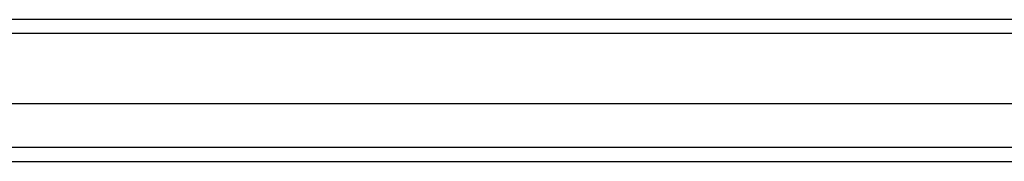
# Model space of a CAD drawing. Header units: inches. Extents: x 0 to 192, y -11 to 125.
# Tile 31 of 66: x 88.584 to 94.209, y 76.188 to 77. Entities that reach past the tile are written whole.
import ezdxf

# ---------------------------------------------------------------- set-up
doc = ezdxf.new("R2010")
doc.units = ezdxf.units.IN
doc.header["$LTSCALE"] = 11.537764
doc.header["$MEASUREMENT"] = 0
doc.layers.add('Visible Edges(ANSI)', color=7, linetype='Continuous', lineweight=25)
doc.layers.add('Visible Tangent Edges(ANSI)', color=7, linetype='Continuous', lineweight=25)

msp = doc.modelspace()

# ---------------------------------------------------------------- linework, layer by layer
at = {"layer": 'Visible Edges(ANSI)'}
for p, q in [((105.37916, 77.00019), (83.03801, 77.00019)), ((83.69741, 76.5204), (104.71976, 76.5204)), ((83.80028, 76.18823), (104.61688, 76.18823))]:
    msp.add_line(p, q, dxfattribs=at)
at = {"layer": 'Visible Tangent Edges(ANSI)'}
for p, q in [((105.37916, 76.92145), (83.11675, 76.92145)), ((104.72469, 76.26698), (83.69248, 76.26698))]:
    msp.add_line(p, q, dxfattribs=at)

doc.saveas('drawing.dxf')
